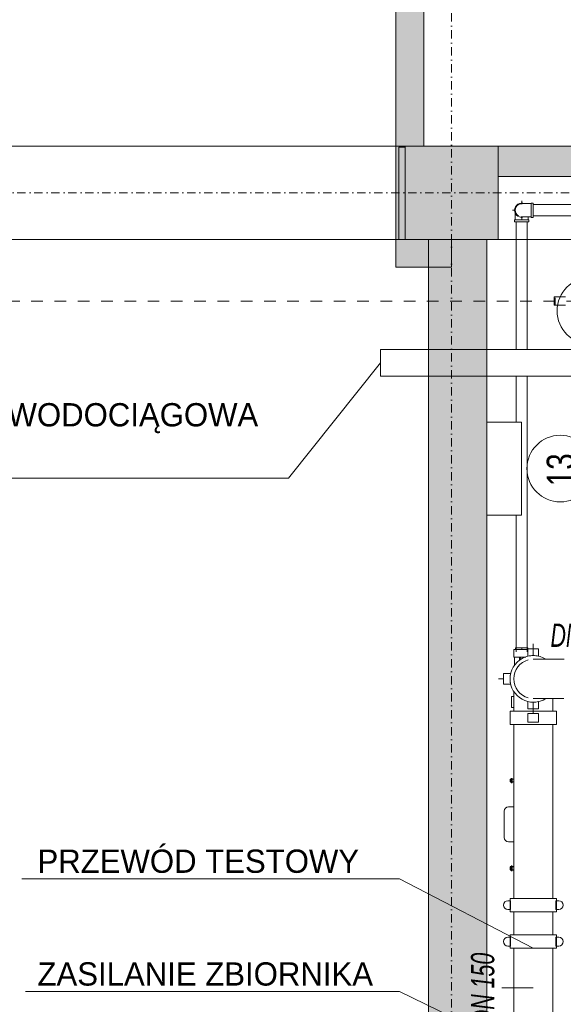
# Model space of a CAD drawing. Header units: centimetres. Extents: x -1589 to 108054, y -205274 to 31709.
# Tile 184 of 256: x 20400 to 20634, y 27522 to 27945. Entities that reach past the tile are written whole.
import ezdxf

# ---------------------------------------------------------------- set-up
doc = ezdxf.new("R2010")
doc.units = ezdxf.units.CM
doc.header["$LTSCALE"] = 0.01
doc.header["$MEASUREMENT"] = 0
for name, pattern in [('Krawędzie ukryte', [27, 20, -7]), ('Kropki i Kreski', [72, 36, -18, 0, -18]), ('Przerywana długa', [100, 50, -50])]:
    doc.linetypes.add(name, pattern=pattern)
for name, color, linetype in [('1_przekroje.K_IR', 7, 'Continuous'), ('2_słupy.ISTN', 7, 'Continuous'), ('2_ściany wewnętrzne.ISTN', 7, 'Continuous'), ('2_ściany zewnętrzne.ISTN', 7, 'Continuous'), ('3_opisy.K_IR', 7, 'Continuous'), ('4_osie.ISTN', 7, 'Continuous'), ('_WOD-KAN', 7, 'Continuous')]:
    doc.layers.add(name, color=color, linetype=linetype)
for name, color, linetype, lineweight in [('A-ANNO-NOTE', 7, 'Continuous', 30), ('E-FIRE', 7, 'Continuous', 18), ('M-EQPM', 7, 'Continuous', 18), ('P-PIPE', 7, 'Continuous', 9), ('P-PIPE-CNTR', 7, 'Continuous', 18), ('P-PIPE-IDEN', 7, 'Continuous', 30)]:
    doc.layers.add(name, color=color, linetype=linetype, lineweight=lineweight)
doc.styles.add('Arial Narrow_B_I', font='ARIALNBI.TTF', dxfattribs={"width": 0.8, "height": 100})
doc.styles.add('Century Gothic', font='GOTHIC.TTF', dxfattribs={"width": 0.8, "height": 119.0625})
doc.styles.add('GENERATED_STYLE_1', font='txt')

msp = doc.modelspace()

# ---------------------------------------------------------------- hatches: boundary and pattern name
at = {"layer": '2_słupy.ISTN', "linetype": 'Continuous', "lineweight": 5}
msp.add_hatch(color=8, dxfattribs=at).paths.add_polyline_path([(20565.69984, 27850.50296), (20605.69984, 27850.50296), (20605.69984, 27890.50296), (20565.69984, 27890.50296)])
at = {"layer": '2_ściany wewnętrzne.ISTN', "linetype": 'Continuous', "lineweight": 5}
for points in [[(20605.38331, 27890.50296), (20605.69984, 27890.50296), (20605.69984, 27877.55677), (21041.69984, 27877.55677), (21041.69984, 27890.55677), (20605.38331, 27890.55677)], [(20565.69984, 27850.55678), (20561.69984, 27850.55678), (20561.69984, 27838.55678), (20573.64602, 27850.50296), (20565.69984, 27850.50296)], [(20561.69984, 27838.55678), (20585.69984, 27838.55678), (20585.69984, 27850.50296), (20573.64602, 27850.50296)], [(20575.76314, 27850.50296), (20575.76314, 27290.50296), (20600.76314, 27290.50296), (20600.76314, 27850.50296)]]:
    msp.add_hatch(color=8, dxfattribs=at).paths.add_polyline_path(points)
at = {"layer": '2_ściany zewnętrzne.ISTN', "linetype": 'Continuous', "lineweight": 5}
for points in [[(20561.69984, 27850.55678), (20565.69985, 27850.55678), (20565.69985, 27890.50296), (20573.69984, 27890.50296), (20573.69984, 28088.19113), (20561.69984, 28088.19113)], [(20563.01427, 27850.55678), (20565.69984, 27850.55678), (20565.69984, 27890.16261), (20563.01427, 27890.16261)]]:
    msp.add_hatch(color=8, dxfattribs=at).paths.add_polyline_path(points)

# ---------------------------------------------------------------- linework, layer by layer
at = {"layer": '1_przekroje.K_IR', "linetype": 'Przerywana długa', "lineweight": 5, "ltscale": 10}
msp.add_line((21370.10512, 27824.0712), (20350.08116, 27824.0712), dxfattribs=at)
at = {"layer": '2_słupy.ISTN', "color": 8, "linetype": 'Continuous', "lineweight": 5, "flags": 128}
msp.add_lwpolyline([(20565.69984, 27850.50296), (20605.69984, 27850.50296), (20605.69984, 27890.50296), (20565.69984, 27890.50296)], close=True, dxfattribs=at)
at = {"layer": '2_ściany wewnętrzne.ISTN', "color": 8, "linetype": 'Continuous', "lineweight": 5, "flags": 128}
for points in [[(21041.69984, 27890.55677), (20605.38331, 27890.55677)], [(20605.69984, 27877.55677), (21054.69984, 27877.55677)], [(20575.76315, 27850.50296), (20575.76315, 27290.50296)], [(20585.69984, 27850.50296), (20585.69984, 27838.55678)], [(20600.76315, 27290.50296), (20600.76315, 27850.50296)], [(20561.69984, 27838.55678), (20585.69984, 27838.55678)]]:
    msp.add_lwpolyline(points, dxfattribs=at)
at = {"layer": '2_ściany zewnętrzne.ISTN', "color": 8, "linetype": 'Continuous', "lineweight": 5, "flags": 128}
for points in [[(20561.69984, 28088.19113), (20561.69984, 27850.55678)], [(20573.69984, 27890.50296), (20573.69984, 28088.19113)], [(20565.69984, 27890.16261), (20563.01427, 27890.16261)], [(20563.01427, 27890.16261), (20563.01427, 27850.55678)], [(20561.69984, 27838.55678), (20561.69984, 27850.55678)]]:
    msp.add_lwpolyline(points, dxfattribs=at)
at = {"layer": '3_opisy.K_IR', "color": 8, "linetype": 'Krawędzie ukryte', "lineweight": 5}
for points in [[(21475.76841, 27890.50296), (20065.69984, 27890.50296)], [(21475.76841, 27850.50296), (20065.69984, 27850.50296)]]:
    msp.add_lwpolyline(points, dxfattribs=at)
at = {"layer": '4_osie.ISTN', "color": 7, "linetype": 'Kropki i Kreski', "lineweight": 0, "ltscale": 10}
for p, q in [((20585.69984, 26776.04981), (20585.69984, 28204.21057)), ((21475.76841, 27870.50296), (19751.17303, 27870.50296))]:
    msp.add_line(p, q, dxfattribs=at)
at = {"layer": '_WOD-KAN', "color": 7, "linetype": 'Continuous', "lineweight": 5, "flags": 128}
for points in [[(20226.01832, 27748.01165), (20515.56824, 27748.00959), (20555.17464, 27797.49141)], [(20401.05255, 27575.87783), (20563.302, 27575.87578), (20620.79592, 27546.08036)], [(20402.57664, 27527.45443), (20563.302, 27527.45237), (20663.24815, 27478.79342)]]:
    msp.add_lwpolyline(points, dxfattribs=at)
at = {"layer": 'A-ANNO-NOTE', "lineweight": 9}
for centre in [(20645.35878, 27819.84342), (20632.37621, 27752.09577)]:
    msp.add_circle(centre, 14.3207, dxfattribs=at)
at = {"layer": 'E-FIRE'}
for p, q in [((20600.76315, 27772.07707), (20600.76315, 27732.07707)), ((20615.76315, 27772.07707), (20600.76315, 27772.07707)), ((20615.76315, 27732.07707), (20615.76315, 27772.07707)), ((20600.76315, 27732.07707), (20615.76315, 27732.07707))]:
    msp.add_line(p, q, dxfattribs=at)
at = {"layer": 'M-EQPM'}
for p, q in [((20612.38092, 27606.772), (20610.17092, 27606.772)), ((20608.29592, 27604.897), (20608.29592, 27593.647)), ((20610.17092, 27591.772), (20612.38092, 27591.772))]:
    msp.add_line(p, q, dxfattribs=at)
for centre, start, end in [((20610.17092, 27604.897), 90, 180), ((20610.17092, 27593.647), 180, 270)]:
    msp.add_arc(centre, 1.875, start, end, dxfattribs=at)
at = {"layer": 'P-PIPE', "color": 5, "true_color": 0x0000ff}
for p, q in [((20620.79592, 27866.15185), (20619.86592, 27866.15185)), ((20619.86592, 27866.15185), (20619.86592, 27863.07185)), ((20620.79592, 27863.07185), (20620.79592, 27866.15185)), ((20714.75315, 27865.4928), (20620.79592, 27865.4928)), ((20619.86592, 27863.07185), (20619.86592, 27859.99185)), ((20620.79592, 27859.99185), (20620.79592, 27863.07185)), ((20620.79592, 27860.6509), (20714.75315, 27860.6509)), ((20612.71592, 27859.00185), (20612.71592, 27858.07185)), ((20615.79592, 27859.00185), (20612.71592, 27859.00185)), ((20612.71592, 27858.07185), (20615.79592, 27858.07185)), ((20613.38292, 27858.07185), (20613.38292, 27803.20641)), ((20618.87592, 27859.00185), (20615.79592, 27859.00185)), ((20615.79592, 27858.07185), (20618.87592, 27858.07185)), ((20618.20892, 27803.20641), (20618.20892, 27858.07185)), ((20618.87592, 27858.07185), (20618.87592, 27859.00185)), ((20619.86592, 27859.99185), (20620.79592, 27859.99185)), ((20613.38292, 27791.77641), (20613.38292, 27772.07707)), ((20618.20892, 27673.34529), (20618.20892, 27791.77641)), ((20613.38292, 27732.07707), (20613.38292, 27673.34529)), ((20612.43042, 27674.46289), (20612.43042, 27671.16406)), ((20615.79592, 27674.46289), (20612.43042, 27674.46289)), ((20613.16296, 27675.09789), (20615.79592, 27675.09789)), ((20613.16296, 27674.46289), (20613.16296, 27675.09789)), ((20615.79592, 27675.09789), (20618.42889, 27675.09789)), ((20615.79592, 27675.09789), (20615.79592, 27674.46289)), ((20618.53152, 27674.46289), (20615.79592, 27674.46289)), ((20618.42889, 27675.09789), (20618.42889, 27674.46289)), ((20612.43042, 27671.16406), (20614.83978, 27671.16406)), ((20612.74792, 27671.16406), (20612.74792, 27667.58214)), ((20614.84342, 27669.71073), (20614.84342, 27671.16406)), ((20615.3834, 27671.16406), (20614.84342, 27671.16406)), ((20615.3834, 27671.16419), (20614.97089, 27670.44969)), ((20614.97089, 27670.44969), (20615.22741, 27670.00537)), ((20616.20844, 27671.16419), (20615.3834, 27671.16419)), ((20616.46612, 27670.71787), (20616.20844, 27671.16419)), ((20616.74842, 27671.16406), (20616.20844, 27671.16406)), ((20616.74842, 27671.16406), (20616.74842, 27670.8348)), ((20616.75206, 27671.16406), (20617.54894, 27671.16406)), ((20619.16142, 27671.56427), (20619.16142, 27671.62861)), ((20611.47092, 27654.25799), (20611.47092, 27649.45799)), ((20612.35282, 27654.25799), (20611.47092, 27654.25799)), ((20611.47092, 27649.45799), (20612.35282, 27649.45799)), ((20611.26467, 27619.0595), (20611.26467, 27617.1845)), ((20611.73342, 27619.0595), (20611.26467, 27619.0595)), ((20611.73342, 27617.1845), (20611.73342, 27619.0595)), ((20611.26467, 27618.747), (20610.79592, 27618.747)), ((20610.79592, 27618.747), (20610.79592, 27618.122)), ((20610.79592, 27618.122), (20610.79592, 27617.497)), ((20610.79592, 27617.497), (20611.26467, 27617.497)), ((20611.26467, 27617.1845), (20611.73342, 27617.1845)), ((20612.38092, 27618.747), (20611.73342, 27618.747)), ((20611.73342, 27617.497), (20612.38092, 27617.497))]:
    msp.add_line(p, q, dxfattribs=at)
at = {"layer": 'P-PIPE', "color": 142, "true_color": 0x0080c0}
for p, q in [((20629.80081, 27825.87163), (20629.80081, 27822.27163)), ((20634.60081, 27825.87163), (20629.80081, 27825.87163)), ((20629.80081, 27822.27163), (20634.60081, 27822.27163)), ((20630.20081, 27825.47163), (20630.20081, 27822.27163))]:
    msp.add_line(p, q, dxfattribs=at)
at = {"layer": 'P-PIPE', "color": 1, "true_color": 0xff0000}
for p, q in [((20650.64215, 27803.20641), (20555.17464, 27803.20641)), ((20555.17464, 27803.20641), (20555.17464, 27791.77641)), ((20555.17464, 27791.77641), (20650.64215, 27791.77641))]:
    msp.add_line(p, q, dxfattribs=at)
at = {"layer": 'P-PIPE', "color": 30, "true_color": 0xff8000}
for p, q in [((20623.08192, 27674.63695), (20618.50992, 27674.63695)), ((20618.50992, 27674.63695), (20618.50992, 27672.73195)), ((20623.08192, 27672.73195), (20623.08192, 27674.63695)), ((20618.50992, 27671.51487), (20618.50992, 27672.73195)), ((20623.08192, 27672.73195), (20623.08192, 27671.51487)), ((20607.93082, 27664.05785), (20607.93082, 27659.48585)), ((20609.83582, 27664.05785), (20607.93082, 27664.05785)), ((20609.83582, 27664.05785), (20611.05291, 27664.05785)), ((20607.93082, 27659.48585), (20609.83582, 27659.48585)), ((20611.05291, 27659.48585), (20609.83582, 27659.48585)), ((20618.50992, 27650.81175), (20618.50992, 27652.02884)), ((20618.50992, 27650.81175), (20618.50992, 27648.90675)), ((20618.50992, 27648.90675), (20623.08192, 27648.90675)), ((20623.08192, 27652.02884), (20623.08192, 27650.81175)), ((20623.08192, 27648.90675), (20623.08192, 27650.81175)), ((20610.78832, 27647.90345), (20610.78832, 27642.18845)), ((20620.79592, 27647.90345), (20610.78832, 27647.90345)), ((20620.79592, 27647.92885), (20612.38217, 27647.92885)), ((20612.38217, 27647.92885), (20620.79592, 27647.92885)), ((20623.08192, 27646.95095), (20618.50992, 27646.95095)), ((20618.50992, 27646.95095), (20618.50992, 27643.14095)), ((20629.20967, 27647.92885), (20620.79592, 27647.92885)), ((20620.79592, 27647.92885), (20629.20967, 27647.92885)), ((20630.80352, 27647.90345), (20620.79592, 27647.90345)), ((20623.08192, 27643.14095), (20623.08192, 27646.95095)), ((20630.80352, 27642.18845), (20630.80352, 27647.90345)), ((20610.78832, 27642.18845), (20620.79592, 27642.18845)), ((20612.38092, 27642.18845), (20612.38092, 27567.46716)), ((20618.50992, 27643.14095), (20623.08192, 27643.14095)), ((20620.79592, 27642.18845), (20630.80352, 27642.18845)), ((20629.21092, 27567.46716), (20629.21092, 27642.18845)), ((20612.38092, 27546.08036), (20612.38092, 27516.36081)), ((20629.21092, 27516.36081), (20629.21092, 27546.08036))]:
    msp.add_line(p, q, dxfattribs=at)
at = {"layer": 'P-PIPE', "color": 196, "lineweight": 25, "true_color": 0x400080}
for p, q in [((20611.26467, 27581.047), (20610.79592, 27581.047)), ((20610.79592, 27581.047), (20610.79592, 27580.422)), ((20611.26467, 27581.3595), (20611.26467, 27579.4845)), ((20611.73342, 27581.3595), (20611.26467, 27581.3595)), ((20611.73342, 27579.4845), (20611.73342, 27581.3595)), ((20612.38092, 27581.047), (20611.73342, 27581.047)), ((20610.79592, 27580.422), (20610.79592, 27579.797)), ((20610.79592, 27579.797), (20611.26467, 27579.797)), ((20611.26467, 27579.4845), (20611.73342, 27579.4845)), ((20611.73342, 27579.797), (20612.38092, 27579.797))]:
    msp.add_line(p, q, dxfattribs=at)
at = {"layer": 'P-PIPE', "color": 30, "true_color": 0xff8000, "extrusion": (0, 0, -1)}
for p, q in [((20611.05291, 27566.51466), (20609.83582, 27566.51466)), ((20610.78832, 27567.46716), (20610.78832, 27561.75216)), ((20610.78832, 27567.46716), (20630.80352, 27567.46716)), ((20611.05291, 27562.70466), (20611.05291, 27566.51466)), ((20631.75602, 27566.51466), (20630.53893, 27566.51466)), ((20630.53893, 27566.51466), (20630.53893, 27562.70466)), ((20630.80352, 27561.75216), (20630.80352, 27567.46716)), ((20609.83582, 27562.70466), (20611.05291, 27562.70466)), ((20630.80352, 27561.75216), (20610.78832, 27561.75216)), ((20612.38217, 27561.75216), (20612.38217, 27551.79536)), ((20629.20967, 27551.79536), (20629.20967, 27561.75216)), ((20630.53893, 27562.70466), (20631.75602, 27562.70466)), ((20610.78832, 27551.79536), (20610.78832, 27546.08036)), ((20610.78832, 27551.79536), (20630.80352, 27551.79536)), ((20630.80352, 27546.08036), (20630.80352, 27551.79536)), ((20611.05291, 27550.84286), (20609.83582, 27550.84286)), ((20611.05291, 27547.03286), (20611.05291, 27550.84286)), ((20631.75602, 27550.84286), (20630.53893, 27550.84286)), ((20630.53893, 27550.84286), (20630.53893, 27547.03286)), ((20609.83582, 27547.03286), (20611.05291, 27547.03286)), ((20630.80352, 27546.08036), (20610.78832, 27546.08036)), ((20630.53893, 27547.03286), (20631.75602, 27547.03286))]:
    msp.add_line(p, q, dxfattribs=at)
at = {"layer": 'P-PIPE', "color": 5, "true_color": 0x0000ff, "flags": 128}
for points in [[(20619.86592, 27865.88085), (20619.70316, 27865.88085), (20619.54067, 27865.88085), (20619.37869, 27865.88085), (20619.2175, 27865.88085), (20619.05734, 27865.88085), (20618.89847, 27865.88085), (20618.74115, 27865.88085), (20618.58564, 27865.88085), (20618.43217, 27865.88085), (20618.28099, 27865.88085), (20618.13235, 27865.88085), (20617.98648, 27865.88085), (20617.84362, 27865.88085), (20617.70399, 27865.88085), (20617.56783, 27865.88085), (20617.43534, 27865.88085), (20617.30673, 27865.88085), (20617.18223, 27865.88085), (20617.06201, 27865.88085), (20616.94628, 27865.88085), (20616.83522, 27865.88085), (20616.72901, 27865.88085), (20616.62782, 27865.88085), (20616.53181, 27865.88085), (20616.44113, 27865.88085), (20616.35594, 27865.88085), (20616.27635, 27865.88085), (20616.20251, 27865.88085), (20616.13453, 27865.88085), (20616.07252, 27865.88085), (20616.01658, 27865.88085), (20615.9668, 27865.88085), (20615.92325, 27865.88085), (20615.88601, 27865.88085), (20615.85514, 27865.88085), (20615.83069, 27865.88085), (20615.81269, 27865.88085), (20615.80117, 27865.88085), (20615.79616, 27865.88085), (20615.79592, 27865.88085)], [(20612.98692, 27859.00185), (20612.98692, 27859.16461), (20612.98692, 27859.32711), (20612.98692, 27859.48908), (20612.98692, 27859.65028), (20612.98692, 27859.81044), (20612.98692, 27859.9693), (20612.98692, 27860.12662), (20612.98692, 27860.28214), (20612.98692, 27860.43561), (20612.98692, 27860.58679), (20612.98692, 27860.73543), (20612.98692, 27860.8813), (20612.98692, 27861.02416), (20612.98692, 27861.16378), (20612.98692, 27861.29995), (20612.98692, 27861.43244), (20612.98692, 27861.56104), (20612.98692, 27861.68555), (20612.98692, 27861.80576), (20612.98692, 27861.87381)], [(20615.79592, 27860.26285), (20615.79918, 27860.26285), (20615.80894, 27860.26285), (20615.82519, 27860.26285), (20615.84791, 27860.26285), (20615.87705, 27860.26285), (20615.91258, 27860.26285), (20615.95443, 27860.26285), (20616.00253, 27860.26285), (20616.05682, 27860.26285), (20616.1172, 27860.26285), (20616.18358, 27860.26285), (20616.25585, 27860.26285), (20616.3339, 27860.26285), (20616.41759, 27860.26285), (20616.50681, 27860.26285), (20616.60139, 27860.26285), (20616.7012, 27860.26285), (20616.80607, 27860.26285), (20616.91584, 27860.26285), (20617.03033, 27860.26285), (20617.14935, 27860.26285), (20617.27272, 27860.26285), (20617.40023, 27860.26285), (20617.5317, 27860.26285), (20617.66689, 27860.26285), (20617.8056, 27860.26285), (20617.94761, 27860.26285), (20618.09269, 27860.26285), (20618.24061, 27860.26285), (20618.39113, 27860.26285), (20618.544, 27860.26285), (20618.69899, 27860.26285), (20618.85585, 27860.26285), (20619.01432, 27860.26285), (20619.17416, 27860.26285), (20619.3351, 27860.26285), (20619.49689, 27860.26285), (20619.65927, 27860.26285), (20619.82198, 27860.26285), (20619.86592, 27860.26285)], [(20618.60492, 27860.27453), (20618.60492, 27860.16879), (20618.60492, 27860.01193), (20618.60492, 27859.85346), (20618.60492, 27859.69362), (20618.60492, 27859.53268), (20618.60492, 27859.37089), (20618.60492, 27859.20851), (20618.60492, 27859.04579), (20618.60492, 27859.00185)]]:
    msp.add_lwpolyline(points, dxfattribs=at)
at = {"layer": 'P-PIPE', "color": 30, "true_color": 0xff8000, "flags": 128}
for points in [[(20634.08535, 27670.1856), (20633.53266, 27670.1856), (20632.98175, 27670.1856), (20632.43348, 27670.1856), (20631.88874, 27670.1856), (20631.3484, 27670.1856), (20630.81333, 27670.1856), (20630.28438, 27670.1856), (20629.76239, 27670.1856), (20629.2482, 27670.1856), (20628.74264, 27670.1856), (20628.24651, 27670.1856), (20627.76061, 27670.1856), (20627.28571, 27670.1856), (20626.82258, 27670.1856), (20626.37194, 27670.1856), (20625.93454, 27670.1856), (20625.51106, 27670.1856), (20625.10218, 27670.1856), (20624.70856, 27670.1856), (20624.33083, 27670.1856), (20623.96958, 27670.1856), (20623.62541, 27670.1856), (20623.29885, 27670.1856), (20622.99044, 27670.1856), (20622.70066, 27670.1856), (20622.42998, 27670.1856), (20622.17883, 27670.1856), (20621.94762, 27670.1856), (20621.7367, 27670.1856), (20621.54643, 27670.1856), (20621.37711, 27670.1856), (20621.229, 27670.1856), (20621.10234, 27670.1856), (20620.99734, 27670.1856), (20620.91416, 27670.1856), (20620.85294, 27670.1856), (20620.81378, 27670.1856), (20620.79673, 27670.1856), (20620.79592, 27670.1856)], [(20612.38217, 27647.92885), (20612.38217, 27648.48243), (20612.38217, 27649.03511), (20612.38217, 27649.58603), (20612.38217, 27650.1343), (20612.38217, 27650.67903), (20612.38217, 27651.21937), (20612.38217, 27651.75445), (20612.38217, 27652.2834), (20612.38217, 27652.80539), (20612.38217, 27653.31957), (20612.38217, 27653.82513), (20612.38217, 27654.32126), (20612.38217, 27654.80717), (20612.38217, 27655.28206), (20612.38217, 27655.7452), (20612.38217, 27656.19583), (20612.38217, 27656.43823)], [(20620.79592, 27653.3581), (20620.80699, 27653.3581), (20620.8402, 27653.3581), (20620.89547, 27653.3581), (20620.97273, 27653.3581), (20621.07186, 27653.3581), (20621.19269, 27653.3581), (20621.33503, 27653.3581), (20621.49866, 27653.3581), (20621.6833, 27653.3581), (20621.88867, 27653.3581), (20622.11444, 27653.3581), (20622.36025, 27653.3581), (20622.6257, 27653.3581), (20622.91037, 27653.3581), (20623.2138, 27653.3581), (20623.53551, 27653.3581), (20623.87498, 27653.3581), (20624.23167, 27653.3581), (20624.60502, 27653.3581), (20624.99441, 27653.3581), (20625.39923, 27653.3581), (20625.81884, 27653.3581), (20626.25255, 27653.3581), (20626.69968, 27653.3581), (20627.15952, 27653.3581), (20627.63131, 27653.3581), (20628.11432, 27653.3581), (20628.60777, 27653.3581), (20629.11086, 27653.3581), (20629.6228, 27653.3581), (20630.14277, 27653.3581), (20630.66992, 27653.3581), (20631.20343, 27653.3581), (20631.74243, 27653.3581), (20632.28607, 27653.3581), (20632.83347, 27653.3581), (20633.38375, 27653.3581), (20633.93605, 27653.3581)], [(20629.20967, 27653.3581), (20629.20967, 27652.94497), (20629.20967, 27652.42501), (20629.20967, 27651.89785), (20629.20967, 27651.36435), (20629.20967, 27650.82535), (20629.20967, 27650.28171), (20629.20967, 27649.73431), (20629.20967, 27649.18402), (20629.20967, 27648.63173), (20629.20967, 27648.0783), (20629.20967, 27647.92885)]]:
    msp.add_lwpolyline(points, dxfattribs=at)
at = {"layer": 'P-PIPE', "color": 5, "true_color": 0x0000ff}
for radius, start, end in [(3.08, 66.1800272, 180), (2.809, 120, 180), (2.809, 85.7335876, 117.0001621), (3.08, 180, 293.8199725), (2.809, 180, 240), (2.809, 263.0552389, 274.2664129)]:
    msp.add_arc((20615.79592, 27863.07185), radius, start, end, dxfattribs=at)
at = {"layer": 'P-PIPE', "color": 30, "true_color": 0xff8000}
for radius, start, end in [(10.0076, 57.6129893, 180), (8.41375, 105, 180), (8.41375, 105, 180), (10.0076, 90, 103.2044448), (10.0076, 76.7955552, 90), (10.0076, 166.7955552, 180), (10.0076, 180, 302.3870107), (10.0076, 180, 193.2044448), (8.41375, 180, 255), (8.41375, 180, 255), (10.0076, 256.7955552, 270), (10.0076, 270, 283.2044448)]:
    msp.add_arc((20620.79592, 27661.77185), radius, start, end, dxfattribs=at)
at = {"layer": 'P-PIPE', "color": 30, "true_color": 0xff8000, "extrusion": (0, 0, -1)}
for centre, start, end in [((-20609.83582, 27564.60966), 270, 90), ((-20631.75602, 27564.60966), 90, 270), ((-20609.83582, 27548.93786), 270, 90), ((-20631.75602, 27548.93786), 90, 270)]:
    msp.add_arc(centre, 1.905, start, end, dxfattribs=at)
at = {"layer": 'P-PIPE-CNTR', "color": 5, "true_color": 0x0000ff}
for p, q in [((20615.79592, 27866.15185), (20615.79592, 27867.07185)), ((20611.79592, 27863.07185), (20612.71592, 27863.07185)), ((20615.79592, 27859.07185), (20615.79592, 27859.99185))]:
    msp.add_line(p, q, dxfattribs=at)
at = {"layer": 'P-PIPE-CNTR', "color": 30, "true_color": 0xff8000}
for p, q in [((20620.79592, 27671.77945), (20620.79592, 27676.77185)), ((20605.79592, 27661.77185), (20607.93082, 27661.77185)), ((20620.79592, 27646.77185), (20620.79592, 27651.76425))]:
    msp.add_line(p, q, dxfattribs=at)
at = {"layer": 'P-PIPE-IDEN', "lineweight": 5}
msp.add_line((20620.79592, 27529.07941), (20607.32995, 27529.07941), dxfattribs=at)

# ---------------------------------------------------------------- texts
at = {"layer": '_WOD-KAN', "color": 7, "linetype": 'Continuous', "lineweight": 15, "char_height": 10, "attachment_point": 4, "rotation": 359.9989697, "style": 'GENERATED_STYLE_1'}
for s, insert in [('\\pxql;\\A1;ISTNIEJĄCA INSTALACJA WODOCIĄGOWA\\PDN 100 STAL OCYNK', (20229.19452, 27766.8083)), ('\\pxql;\\A1;PRZEWÓD TESTOWY', (20407.75854, 27583.40134)), ('\\pxql;\\A1;ZASILANIE ZBIORNIKA', (20407.75854, 27534.97794))]:
    msp.add_mtext(s, dxfattribs=dict(at, insert=insert))
at = {"layer": 'A-ANNO-NOTE', "color": 5, "lineweight": 9, "true_color": 0x0000ff, "insert": (20626.54112, 27744.48909), "char_height": 11.90625, "width": 17.9578, "attachment_point": 1, "rotation": 90, "style": 'Century Gothic'}
msp.add_mtext('13', dxfattribs=at)
at = {"layer": 'P-PIPE-IDEN', "lineweight": 5, "insert": (20628.19237, 27685.50951), "char_height": 10, "width": 38.481, "attachment_point": 1, "style": 'Arial Narrow_B_I'}
msp.add_mtext('DN 150', dxfattribs=at)
at = {"layer": 'P-PIPE-IDEN', "lineweight": 5, "insert": (20594.02058, 27513.07941), "char_height": 10, "width": 38.481, "attachment_point": 1, "rotation": 90, "style": 'Arial Narrow_B_I'}
msp.add_mtext('DN 150', dxfattribs=at)

doc.saveas('drawing.dxf')
